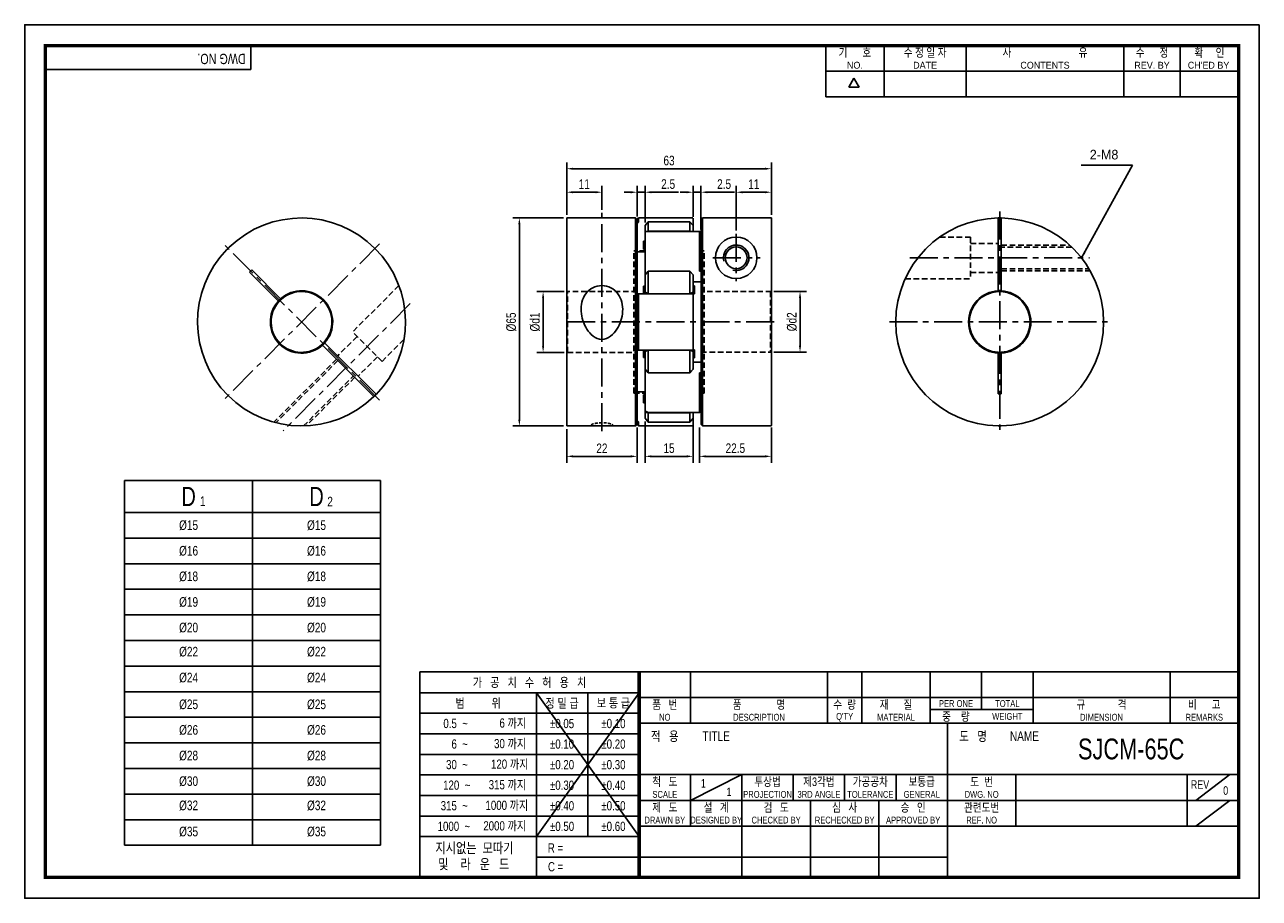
# Model space of a CAD drawing. Header units: millimetres. Extents: x 0 to 386, y 0 to 273.
import ezdxf
from ezdxf.enums import TextEntityAlignment as Align

# ---------------------------------------------------------------- set-up
doc = ezdxf.new("R2010")
doc.units = ezdxf.units.MM
doc.header["$LTSCALE"] = 7
for name, pattern in [('CENTER', [2, 1.25, -0.25, 0.25, -0.25]), ('CENTER2', [1.125, 0.75, -0.125, 0.125, -0.125]), ('DASHED', [0.75, 0.5, -0.25]), ('HIDDEN', [0.375, 0.25, -0.125]), ('HIDDEN2', [0.1875, 0.125, -0.0625]), ('PHANTOM2', [1.25, 0.625, -0.125, 0.125, -0.125, 0.125, -0.125])]:
    doc.linetypes.add(name, pattern=pattern)
doc.layers.get('0').update_dxf_attribs({"linetype": 'CONTINUOUS'})
doc.layers.get('Defpoints').update_dxf_attribs({"linetype": 'CONTINUOUS'})
for name, color, linetype in [('BM', 2, 'CONTINUOUS'), ('C', 1, 'CENTER2'), ('CT', 1, 'CENTER'), ('D', 7, 'CONTINUOUS'), ('DIM', 7, 'CONTINUOUS'), ('H', 3, 'HIDDEN'), ('HD', 4, 'DASHED'), ('P', 4, 'PHANTOM2')]:
    doc.layers.add(name, color=color, linetype=linetype)
doc.styles.get("Standard").update_dxf_attribs({"font": 'Gulim.ttf', "width": 0.8, "height": 3})
doc.dimstyles.new('LIM', dxfattribs={"dimtxt": 2, "dimasz": 2, "dimexe": 2, "dimexo": 1, "dimgap": 1, "dimtad": 1, "dimdec": 3, "dimzin": 9, "dimdsep": 46, "dimtxsty": 'Standard', "dimcen": 3, "dimclrd": 1, "dimclre": 1, "dimadec": 0, "dimazin": 0, "dimtfac": 1, "dimtdec": 3, "dimtmove": 0, "dimatfit": 3, "dimfxl": 0, "dimtolj": 1, "dimtzin": 0, "dimarcsym": 0})

# ---------------------------------------------------------------- blocks, each defined once
blk = doc.blocks.new('*D131')
at = {"layer": 'Defpoints', "color": 0}
for p in [(211, 148.1), (233.5, 148.1), (233.5, 138.11)]:
    blk.add_point(p, dxfattribs=at)
at = {"layer": 'DIM', "color": 1, "lineweight": -2}
for p, q in [((211, 147.1), (211, 136.11)), ((233.5, 147.1), (233.5, 136.11)), ((213, 138.11), (231.5, 138.11))]:
    blk.add_line(p, q, dxfattribs=at)
at = {"layer": 'DIM', "color": 1}
for points in [[(213, 138.44), (213, 137.77), (211, 138.11)], [(231.5, 138.44), (231.5, 137.77), (233.5, 138.11)]]:
    blk.add_solid(points, dxfattribs=at)
at = {"layer": 'DIM', "color": 0, "insert": (222.25, 140.64), "char_height": 3, "attachment_point": 5}
blk.add_mtext('\\A1;22.5', dxfattribs=at)
blk = doc.blocks.new('*D132')
at = {"layer": 'Defpoints', "color": 0}
for p in [(194, 150), (209, 149.99), (209, 138.11)]:
    blk.add_point(p, dxfattribs=at)
at = {"layer": 'DIM', "color": 1, "lineweight": -2}
for p, q in [((194, 149), (194, 136.11)), ((209, 148.99), (209, 136.11)), ((196, 138.11), (207, 138.11))]:
    blk.add_line(p, q, dxfattribs=at)
at = {"layer": 'DIM', "color": 1}
for points in [[(196, 138.44), (196, 137.77), (194, 138.11)], [(207, 138.44), (207, 137.77), (209, 138.11)]]:
    blk.add_solid(points, dxfattribs=at)
at = {"layer": 'DIM', "color": 0, "insert": (201.5, 140.65), "char_height": 3, "attachment_point": 5}
blk.add_mtext('\\A1;15', dxfattribs=at)
blk = doc.blocks.new('*D133')
at = {"layer": 'Defpoints', "color": 0}
for p in [(169.5, 147.65), (191.5, 148.1), (191.5, 138.11)]:
    blk.add_point(p, dxfattribs=at)
at = {"layer": 'DIM', "color": 1, "lineweight": -2}
for p, q in [((191.5, 147.1), (191.5, 136.11)), ((169.5, 146.65), (169.5, 136.11)), ((171.5, 138.11), (189.5, 138.11))]:
    blk.add_line(p, q, dxfattribs=at)
at = {"layer": 'DIM', "color": 1}
for points in [[(171.5, 138.44), (171.5, 137.77), (169.5, 138.11)], [(189.5, 138.44), (189.5, 137.77), (191.5, 138.11)]]:
    blk.add_solid(points, dxfattribs=at)
at = {"layer": 'DIM', "color": 0, "insert": (180.5, 140.61), "char_height": 3, "attachment_point": 5}
blk.add_mtext('\\A1;22', dxfattribs=at)
blk = doc.blocks.new('*D134')
at = {"layer": 'Defpoints', "color": 0}
for p in [(169.55, 212.6), (154.7, 147.6), (169.55, 147.6)]:
    blk.add_point(p, dxfattribs=at)
at = {"layer": 'DIM', "color": 1, "lineweight": -2}
for p, q in [((168.55, 212.6), (152.7, 212.6)), ((154.7, 210.6), (154.7, 149.6)), ((168.55, 147.6), (152.7, 147.6))]:
    blk.add_line(p, q, dxfattribs=at)
at = {"layer": 'DIM', "color": 1}
for points in [[(154.36, 210.6), (155.03, 210.6), (154.7, 212.6)], [(154.36, 149.6), (155.03, 149.6), (154.7, 147.6)]]:
    blk.add_solid(points, dxfattribs=at)
at = {"layer": 'DIM', "color": 0, "insert": (152.16, 180.1), "char_height": 3, "attachment_point": 5, "rotation": 90}
blk.add_mtext('\\A1;%%C65', dxfattribs=at)
blk = doc.blocks.new('*D135')
at = {"layer": 'Defpoints', "color": 0}
for p in [(169.75, 189.6), (162.13, 170.6), (169.75, 170.6)]:
    blk.add_point(p, dxfattribs=at)
at = {"layer": 'DIM', "color": 1, "lineweight": -2}
for p, q in [((168.75, 189.6), (160.13, 189.6)), ((162.13, 187.6), (162.13, 172.6)), ((168.75, 170.6), (160.13, 170.6))]:
    blk.add_line(p, q, dxfattribs=at)
at = {"layer": 'DIM', "color": 1}
for points in [[(161.8, 187.6), (162.46, 187.6), (162.13, 189.6)], [(161.8, 172.6), (162.46, 172.6), (162.13, 170.6)]]:
    blk.add_solid(points, dxfattribs=at)
at = {"layer": 'DIM', "color": 0, "insert": (159.59, 180.1), "char_height": 3, "attachment_point": 5, "rotation": 90}
blk.add_mtext('\\A1;%%cd1', dxfattribs=at)
blk = doc.blocks.new('*D136')
at = {"layer": 'Defpoints', "color": 0}
for p in [(169.5, 227.99), (169.5, 212.6), (233.5, 212.6)]:
    blk.add_point(p, dxfattribs=at)
at = {"layer": 'DIM', "color": 1, "lineweight": -2}
for p, q in [((169.5, 213.6), (169.5, 229.99)), ((231.5, 227.99), (171.5, 227.99)), ((233.5, 213.6), (233.5, 229.99))]:
    blk.add_line(p, q, dxfattribs=at)
at = {"layer": 'DIM', "color": 1}
for points in [[(171.5, 228.32), (171.5, 227.65), (169.5, 227.99)], [(231.5, 228.32), (231.5, 227.65), (233.5, 227.99)]]:
    blk.add_solid(points, dxfattribs=at)
at = {"layer": 'DIM', "color": 0, "insert": (201.5, 230.53), "char_height": 3, "attachment_point": 5}
blk.add_mtext('\\A1;63', dxfattribs=at)
blk = doc.blocks.new('*D137')
at = {"layer": 'Defpoints', "color": 0}
for p in [(211.5, 220.65), (209, 211.96), (211.5, 207.95)]:
    blk.add_point(p, dxfattribs=at)
at = {"layer": 'DIM', "color": 1, "lineweight": -2}
for p, q in [((207, 220.65), (205, 220.65)), ((209, 212.96), (209, 222.65)), ((209, 220.65), (211.5, 220.65)), ((211.5, 208.95), (211.5, 222.65)), ((213.5, 220.65), (221.96, 220.65))]:
    blk.add_line(p, q, dxfattribs=at)
at = {"layer": 'DIM', "color": 1}
for points in [[(207, 220.98), (207, 220.31), (209, 220.65)], [(213.5, 220.98), (213.5, 220.31), (211.5, 220.65)]]:
    blk.add_solid(points, dxfattribs=at)
at = {"layer": 'DIM', "color": 0, "insert": (218.73, 223.18), "char_height": 3, "attachment_point": 5}
blk.add_mtext('\\A1;2.5', dxfattribs=at)
blk = doc.blocks.new('*D138')
at = {"layer": 'Defpoints', "color": 0}
for p in [(194, 220.65), (191.5, 212.1), (194, 210.21)]:
    blk.add_point(p, dxfattribs=at)
at = {"layer": 'DIM', "color": 1, "lineweight": -2}
for p, q in [((189.5, 220.65), (187.5, 220.65)), ((191.5, 213.1), (191.5, 222.65)), ((191.5, 220.65), (194, 220.65)), ((194, 211.21), (194, 222.65)), ((196, 220.65), (204.46, 220.65))]:
    blk.add_line(p, q, dxfattribs=at)
at = {"layer": 'DIM', "color": 1}
for points in [[(189.5, 220.98), (189.5, 220.31), (191.5, 220.65)], [(196, 220.98), (196, 220.31), (194, 220.65)]]:
    blk.add_solid(points, dxfattribs=at)
at = {"layer": 'DIM', "color": 0, "insert": (201.23, 223.18), "char_height": 3, "attachment_point": 5}
blk.add_mtext('\\A1;2.5', dxfattribs=at)
blk = doc.blocks.new('*D139')
at = {"layer": 'Defpoints', "color": 0}
for p in [(180.51, 220.65), (169.5, 212.55), (180.51, 214.15)]:
    blk.add_point(p, dxfattribs=at)
at = {"layer": 'DIM', "color": 1, "lineweight": -2}
for p, q in [((169.5, 213.55), (169.5, 222.65)), ((171.5, 220.65), (178.51, 220.65)), ((180.51, 215.15), (180.51, 222.65))]:
    blk.add_line(p, q, dxfattribs=at)
at = {"layer": 'DIM', "color": 1}
for points in [[(171.5, 220.98), (171.5, 220.31), (169.5, 220.65)], [(178.51, 220.98), (178.51, 220.31), (180.51, 220.65)]]:
    blk.add_solid(points, dxfattribs=at)
at = {"layer": 'DIM', "color": 0, "insert": (175.01, 223.19), "char_height": 3, "attachment_point": 5}
blk.add_mtext('\\A1;11', dxfattribs=at)
blk = doc.blocks.new('*D140')
at = {"layer": 'Defpoints', "color": 0}
for p in [(233.25, 189.64), (233.25, 170.67), (242.47, 170.67)]:
    blk.add_point(p, dxfattribs=at)
at = {"layer": 'DIM', "color": 1, "lineweight": -2}
for p, q in [((234.25, 189.64), (244.47, 189.64)), ((242.47, 187.64), (242.47, 172.67)), ((234.25, 170.67), (244.47, 170.67))]:
    blk.add_line(p, q, dxfattribs=at)
at = {"layer": 'DIM', "color": 1}
for points in [[(242.14, 187.64), (242.81, 187.64), (242.47, 189.64)], [(242.14, 172.67), (242.81, 172.67), (242.47, 170.67)]]:
    blk.add_solid(points, dxfattribs=at)
at = {"layer": 'DIM', "color": 0, "insert": (239.93, 180.16), "char_height": 3, "attachment_point": 5, "rotation": 90}
blk.add_mtext('\\A1;%%cd2', dxfattribs=at)
blk = doc.blocks.new('*D141')
at = {"layer": 'Defpoints', "color": 0}
for p in [(233.5, 220.65), (233.5, 212.6), (222.5, 207.66)]:
    blk.add_point(p, dxfattribs=at)
at = {"layer": 'DIM', "color": 1, "lineweight": -2}
for p, q in [((222.5, 208.66), (222.5, 222.65)), ((224.5, 220.65), (231.5, 220.65)), ((233.5, 213.6), (233.5, 222.65))]:
    blk.add_line(p, q, dxfattribs=at)
at = {"layer": 'DIM', "color": 1}
for points in [[(224.5, 220.98), (224.5, 220.31), (222.5, 220.65)], [(231.5, 220.98), (231.5, 220.31), (233.5, 220.65)]]:
    blk.add_solid(points, dxfattribs=at)
at = {"layer": 'DIM', "color": 0, "insert": (228, 223.19), "char_height": 3, "attachment_point": 5}
blk.add_mtext('\\A1;11', dxfattribs=at)

msp = doc.modelspace()

# ---------------------------------------------------------------- linework, layer by layer
for p, q in [((70.7682, 259.002), (70.7682, 266.5)), ((250.5281, 250.433), (250.5281, 266.5)), ((268.7374, 250.433), (268.7374, 266.5)), ((294.4447, 250.433), (294.4447, 266.5)), ((343.7169, 250.433), (343.7169, 266.5)), ((361.3907, 250.433), (361.3907, 266.5)), ((70.7682, 259.002), (6.5, 259.002)), ((250.5281, 258.4665), (379.0644, 258.4665)), ((257.7334, 253.4694), (259.3401, 256.2523)), ((260.9468, 253.4694), (259.3401, 256.2523)), ((260.9468, 253.4694), (257.7334, 253.4694)), ((250.5281, 250.433), (379.0644, 250.433)), ((31.2558, 130.5611), (111.2558, 130.5611)), ((31.2558, 130.5611), (31.2558, 16.5611)), ((111.2558, 130.5611), (111.2558, 16.5611)), ((123.5985, 70.7682), (123.5985, 6.5)), ((192.1512, 70.7682), (123.5985, 70.7682)), ((379.6, 70.7682), (192.1512, 70.7682)), ((192.1512, 70.7682), (192.1512, 6.5)), ((208.2182, 70.7682), (208.2182, 54.7011)), ((251.0637, 70.7682), (251.0637, 54.7011)), ((261.775, 70.7682), (261.775, 54.7011)), ((283.1978, 70.7682), (283.1978, 54.7011)), ((299.2648, 70.7682), (299.2648, 58.9857)), ((315.3318, 70.7682), (315.3318, 54.7011)), ((358.1773, 70.7682), (358.1773, 54.7011)), ((192.1512, 64.2583), (123.5985, 64.2583)), ((192.1512, 64.2583), (160.0171, 19.2706)), ((160.0171, 64.2583), (192.1512, 19.2706)), ((160.0171, 64.2583), (160.0171, 6.5)), ((176.0841, 64.2583), (176.0841, 19.2706)), ((192.1512, 62.7346), (379.6, 62.7346)), ((283.1978, 58.9857), (315.3318, 58.9857)), ((192.1512, 57.8315), (123.5985, 57.8315)), ((192.1512, 54.7011), (379.6, 54.7011)), ((288.5534, 6.5), (288.5534, 54.7011)), ((192.1512, 51.4047), (123.5985, 51.4047)), ((192.1512, 44.9779), (123.5985, 44.9779)), ((192.1512, 38.6341), (379.6, 38.6341)), ((208.2182, 30.6006), (224.2853, 38.6341)), ((208.2182, 38.6341), (208.2182, 22.567)), ((224.2853, 38.6341), (224.2853, 6.5)), ((240.3523, 38.6341), (240.3523, 30.6006)), ((256.4194, 38.6341), (256.4194, 30.6006)), ((272.4864, 38.6341), (272.4864, 30.6006)), ((309.9762, 38.6341), (309.9762, 22.567)), ((363.533, 38.6341), (363.533, 22.567)), ((366.2108, 30.6006), (376.9222, 38.6341)), ((192.1512, 38.5511), (123.5985, 38.5511)), ((31.2558, 32.5611), (111.2558, 32.5611)), ((192.1512, 32.1242), (123.5985, 32.1242)), ((192.1512, 30.6006), (288.5534, 30.6006)), ((245.708, 30.6006), (245.708, 6.5)), ((267.1307, 30.6006), (267.1307, 6.5)), ((288.5534, 30.6006), (379.6, 30.6006)), ((366.2108, 22.567), (376.9222, 30.6006)), ((31.2558, 24.5611), (111.2558, 24.5611)), ((192.1512, 25.6974), (123.5985, 25.6974)), ((192.1512, 22.567), (379.6, 22.567)), ((31.2558, 16.5611), (111.2558, 16.5611)), ((192.1512, 19.2706), (123.5985, 19.2706)), ((192.1512, 12.8438), (160.0171, 12.8438)), ((192.1512, 12.8438), (288.5534, 12.8438))]:
    msp.add_line(p, q)
at = {"color": 0}
for p, q in [((71.2558, 130.5611), (71.2558, 16.5611)), ((31.2558, 120.5611), (111.2558, 120.5611)), ((31.2558, 112.5611), (111.2558, 112.5611)), ((31.2558, 104.5611), (111.2558, 104.5611)), ((31.2558, 96.5611), (111.2558, 96.5611)), ((31.2558, 88.5611), (111.2558, 88.5611)), ((31.2558, 80.5611), (111.2558, 80.5611)), ((31.2558, 72.5611), (111.2558, 72.5611)), ((31.2558, 64.5611), (111.2558, 64.5611)), ((31.2558, 56.5611), (111.2558, 56.5611)), ((31.2558, 48.5611), (111.2558, 48.5611)), ((31.2558, 40.5611), (111.2558, 40.5611))]:
    msp.add_line(p, q, dxfattribs=at)
msp.add_lwpolyline([(386.1, 273), (0, 273), (0, 0), (386.1, 0)], close=True)
msp.add_lwpolyline([(379.6, 266.5, 1.04, 1.04, 0), (6.5, 266.5, 1.04, 1.04, 0), (6.5, 6.5, 1.04, 1.04, 0), (379.6, 6.5, 1.04, 1.04, 0)], format="xyseb", close=True)
at = {"const_width": 1.0711}
msp.add_lwpolyline([(192.1512, 6.5), (192.1512, 70.7682)], dxfattribs=at)
at = {"layer": 'BM', "color": 0, "linetype": 'Continuous'}
for p, q in [((169.5049, 157.5146), (169.5049, 212.5539)), ((187.7204, 212.6039), (169.5549, 212.6039)), ((191.0049, 212.6039), (187.7204, 212.6039)), ((191.5049, 212.1039), (191.0049, 212.6039)), ((191.0049, 147.6039), (191.0049, 212.6039)), ((192.0049, 212.6039), (191.5049, 212.1039)), ((208.9549, 212.6039), (192.0049, 212.6039)), ((192.0049, 211.4071), (192.0049, 212.6039)), ((209.0049, 211.3589), (209.0049, 212.5539)), ((212.0049, 212.6039), (211.5049, 212.1039)), ((212.0049, 212.6039), (212.0049, 147.6578)), ((233.5049, 212.6039), (233.5049, 147.7116)), ((304.4139, 189.8411), (304.4139, 212.55)), ((305.4139, 189.8411), (305.4139, 212.55)), ((191.5049, 210.9451), (191.5049, 212.1039)), ((191.9414, 211.3329), (191.5049, 210.9451)), ((191.5049, 210.9451), (191.5049, 188.6372)), ((195.0049, 211.3893), (194.0049, 210.2119)), ((194.0049, 208.374), (194.0049, 210.2119)), ((195.0049, 211.3893), (195.0049, 208.45)), ((208.0049, 211.3893), (195.0049, 211.3893)), ((208.0049, 208.45), (208.0049, 211.3893)), ((209.0049, 210.2119), (208.0049, 211.3893)), ((209.0049, 211.3589), (209.0049, 210.2273)), ((209.0049, 210.2119), (209.0049, 208.424)), ((211.5049, 212.1039), (211.5049, 207.9459)), ((194.0049, 196.035), (194.0049, 208.374)), ((211.0116, 208.424), (194.0549, 208.424)), ((195.0049, 208.45), (194.9539, 208.424)), ((208.0049, 208.45), (195.0049, 208.45)), ((211.0049, 196.0596), (211.0049, 208.4176)), ((211.0685, 208.3858), (211.5049, 207.9459)), ((211.5049, 195.878), (211.5049, 207.9459)), ((191.5049, 201.9749), (194.0049, 201.9749)), ((70.3049, 195.6602), (79.3296, 186.6356)), ((71.012, 196.3674), (80.0367, 187.3427)), ((194.0049, 194.8454), (194.0049, 196.035)), ((195.0049, 196.002), (194.0049, 194.8454)), ((194.0049, 189.3643), (194.0049, 194.8454)), ((208.0049, 196.002), (195.0049, 196.002)), ((195.0049, 196.002), (195.0049, 188.906)), ((208.0049, 188.906), (208.0049, 196.002)), ((209.0049, 194.8454), (208.0049, 196.002)), ((209.0049, 194.8454), (209.0049, 189.3643)), ((211.5049, 195.878), (211.0685, 195.9864)), ((211.5049, 164.3298), (211.5049, 195.878)), ((194.0049, 191.2534), (193.5049, 191.2534)), ((193.5049, 188.8789), (193.5049, 191.2534)), ((195.0049, 188.906), (194.0049, 189.3643)), ((194.0049, 188.8789), (194.0049, 189.3643)), ((208.0049, 188.906), (209.0049, 189.3643)), ((209.0049, 192.6594), (211.5049, 192.6594)), ((209.5049, 191.3539), (209.0049, 191.3539)), ((209.0049, 189.3643), (209.0049, 188.8289)), ((209.5049, 188.8539), (209.5049, 191.3539)), ((304.4139, 189.8411), (304.4139, 189.5907)), ((305.4139, 189.5907), (305.4139, 189.8411)), ((79.3296, 186.6356), (79.5066, 186.4585)), ((80.2137, 187.1657), (80.0367, 187.3427)), ((191.5049, 188.6372), (191.5049, 171.5706)), ((208.9549, 188.8789), (191.9683, 188.8789)), ((192.0049, 188.8423), (192.0049, 171.3655)), ((208.0049, 188.906), (195.0049, 188.906)), ((195.0049, 188.906), (195.0049, 188.8789)), ((208.0049, 188.8789), (208.0049, 188.906)), ((209.0049, 188.8539), (209.5049, 188.8539)), ((209.0049, 188.8289), (209.0049, 171.3789)), ((93.8071, 173.5722), (93.6301, 173.7492)), ((92.923, 173.0421), (93.1, 172.8651)), ((93.1, 172.8651), (109.1577, 156.8075)), ((93.8071, 173.5722), (109.8648, 157.5146)), ((191.5049, 171.5706), (191.5049, 149.2627)), ((191.9414, 171.3362), (191.5049, 171.5706)), ((191.9681, 171.3289), (208.9549, 171.3289)), ((193.5049, 171.3289), (193.5049, 168.9544)), ((194.0049, 170.8435), (194.0049, 171.3289)), ((195.0049, 171.3018), (194.0049, 170.8435)), ((194.0049, 165.3624), (194.0049, 170.8435)), ((195.0049, 171.3289), (195.0049, 171.3018)), ((208.0049, 171.3018), (195.0049, 171.3018)), ((195.0049, 171.3018), (195.0049, 164.2058)), ((208.0049, 171.3018), (208.0049, 171.3289)), ((208.0049, 164.2058), (208.0049, 171.3018)), ((208.0049, 171.3018), (209.0049, 170.8435)), ((209.0049, 171.3789), (209.0049, 170.8435)), ((209.5049, 171.3539), (209.0049, 171.3539)), ((209.0049, 170.8435), (209.0049, 165.3624)), ((209.5049, 171.3539), (209.5049, 168.8539)), ((304.4139, 157.6039), (304.4139, 170.3667)), ((305.4139, 170.3667), (305.4139, 170.6171)), ((305.4139, 157.6039), (305.4139, 170.3667)), ((193.5049, 168.9544), (194.0049, 168.9544)), ((209.0049, 168.8539), (209.5049, 168.8539)), ((211.5049, 167.5484), (209.0049, 167.5484)), ((195.0049, 164.2058), (194.0049, 165.3624)), ((194.0049, 164.1728), (194.0049, 165.3559)), ((194.0049, 151.8337), (194.0049, 164.1728)), ((208.0049, 164.2058), (195.0049, 164.2058)), ((208.0049, 164.2058), (209.0049, 165.3624)), ((211.0049, 151.7902), (211.0049, 164.1482)), ((211.0685, 164.2214), (211.5049, 164.3298)), ((211.5049, 152.2619), (211.5049, 164.3298)), ((169.5049, 157.5146), (169.5049, 156.8075)), ((169.5049, 156.8075), (169.5049, 147.6539)), ((194.0049, 158.2329), (191.5049, 158.2329)), ((194.0049, 157.3123), (193.5049, 157.3123)), ((193.5049, 154.8123), (193.5049, 157.3123)), ((193.5049, 154.8123), (194.0049, 154.8123)), ((194.0049, 149.9958), (194.0049, 151.8337)), ((194.0549, 151.7837), (211.0114, 151.7837)), ((195.0049, 151.7578), (194.9539, 151.7837)), ((208.0049, 151.7578), (195.0049, 151.7578)), ((195.0049, 151.7578), (195.0049, 148.8185)), ((208.0049, 148.8185), (208.0049, 151.7578)), ((209.0049, 151.7837), (209.0049, 149.9958)), ((211.5049, 152.2619), (211.0685, 151.822)), ((211.5049, 152.2619), (211.5049, 148.1039)), ((169.5549, 147.6039), (180.8741, 147.6039)), ((184.124, 147.6039), (187.7204, 147.6039)), ((187.7204, 147.6039), (191.0049, 147.6039)), ((191.0049, 147.6039), (191.5049, 148.1039)), ((191.5049, 149.2627), (191.9414, 148.8749)), ((191.5049, 149.2627), (191.5049, 148.1039)), ((191.5049, 148.1039), (192.0049, 147.6039)), ((192.0049, 148.8007), (192.0049, 147.6039)), ((192.0049, 147.6039), (208.9549, 147.6039)), ((195.0049, 148.8185), (194.0049, 149.9958)), ((208.0049, 148.8185), (195.0049, 148.8185)), ((208.0049, 148.8185), (209.0049, 149.9958)), ((209.0049, 149.9915), (209.0049, 148.8489)), ((209.0049, 148.8489), (209.0049, 147.6539)), ((211.5049, 148.1039), (212.0049, 147.6578)), ((233.4549, 147.6616), (218.6472, 147.6616))]:
    msp.add_line(p, q, dxfattribs=at)
at = {"layer": 'BM', "linetype": 'Continuous'}
for p, q in [((304.4139, 212.6001), (304.4139, 212.55)), ((305.4139, 212.55), (305.4139, 212.6001)), ((208.056, 208.424), (208.0049, 208.45)), ((63.2365, 202.7286), (63.2719, 202.6932)), ((63.979, 203.4003), (63.9436, 203.4357)), ((191.5049, 188.6372), (191.9414, 188.8716)), ((304.4139, 170.6171), (304.4139, 170.3667)), ((109.1577, 156.8075), (109.193, 156.7721)), ((109.9001, 157.4792), (109.8648, 157.5146)), ((208.0049, 151.7578), (208.056, 151.7837)), ((304.4139, 147.6578), (304.4139, 147.6077)), ((305.4139, 147.6077), (305.4139, 147.6578))]:
    msp.add_line(p, q, dxfattribs=at)
at = {"layer": 'BM', "color": 0, "linetype": 'HIDDEN2'}
for p, q in [((191.5049, 210.9451), (191.9414, 211.3329)), ((211.0685, 195.9864), (211.5049, 195.878)), ((195.0049, 188.906), (194.0049, 189.3643)), ((208.0049, 188.906), (209.0049, 189.3643)), ((191.9414, 188.8716), (191.5049, 188.6372)), ((195.0049, 164.2058), (194.0049, 165.3624)), ((208.0049, 164.2058), (209.0049, 165.3624)), ((211.5049, 164.3298), (211.0685, 164.2214)), ((194.9539, 151.7837), (194.0049, 152.2662)), ((211.0114, 151.7837), (211.0116, 151.7837)), ((211.0685, 151.822), (211.5049, 152.2619)), ((191.9414, 148.8749), (191.5049, 149.2627))]:
    msp.add_line(p, q, dxfattribs=at)
at = {"layer": 'BM', "color": 0}
for p, q in [((193.5049, 205.3955), (193.5049, 202.8955)), ((194.0049, 205.3955), (193.5049, 205.3955)), ((193.5049, 202.8955), (194.0049, 202.8955))]:
    msp.add_line(p, q, dxfattribs=at)
at = {"layer": 'BM', "color": 4, "linetype": 'HIDDEN'}
for p, q in [((212.5049, 202.3539), (211.5049, 202.3539)), ((212.5049, 157.8539), (212.5049, 202.3539)), ((211.5049, 157.8539), (212.5049, 157.8539))]:
    msp.add_line(p, q, dxfattribs=at)
at = {"layer": 'BM', "linetype": 'HIDDEN2'}
for p, q in [((211.5049, 198.4581), (211.5049, 195.878)), ((191.9683, 188.8789), (191.9681, 188.8789)), ((211.5049, 164.3298), (211.5049, 161.7497))]:
    msp.add_line(p, q, dxfattribs=at)
at = {"layer": 'BM', "color": 1, "linetype": 'CENTER'}
msp.add_line((234.3803, 180.1616), (168.7742, 180.1616), dxfattribs=at)
at = {"layer": 'BM', "color": 0, "linetype": 'Continuous'}
for radius in [6.5, 3.4]:
    msp.add_circle((222.5049, 200.1578), radius, dxfattribs=at)
for centre, radius, start, end in [((86.5683, 180.1039), 32.5, 315.881508, 134.118492), ((304.9139, 180.1039), 32.5, 90.881508, 269.118492), ((304.9139, 180.1039), 32.5, 89.118492, 90.881508), ((304.9139, 180.1039), 32.5, 270.881508, 89.118492), ((194.0549, 208.374), 0.05, 90, 180), ((86.5683, 180.1039), 32.5, 135.881508, 314.118492), ((86.5683, 180.1039), 32.5, 134.118492, 135.881508), ((222.5049, 200.1578), 4, 255, 195), ((211.0926, 196.0716), 0.0885, 187.806734, 254.169167), ((86.5683, 180.1039), 9.75, 317.939534, 132.060466), ((86.5683, 180.1039), 9.5, 318.016961, 131.983039), ((304.9139, 180.1039), 9.75, 92.939534, 267.060466), ((304.9139, 180.1039), 9.5, 93.016961, 266.983039), ((304.9139, 180.1039), 9.5, 86.983039, 93.016961), ((304.9139, 180.1039), 9.75, 272.939534, 87.060466), ((304.9139, 180.1039), 9.5, 273.016961, 86.983039), ((86.5683, 180.1039), 9.75, 137.939534, 312.060466), ((86.5683, 180.1039), 9.5, 138.016961, 311.983039), ((86.5683, 180.1039), 9.5, 131.983039, 138.016961), ((208.9549, 188.8289), 0.05, 0, 90), ((86.5683, 180.1039), 9.5, 311.983039, 318.016961), ((208.9549, 171.3789), 0.05, 270, 0), ((304.9139, 180.1039), 9.5, 266.983039, 273.016961), ((211.0925, 164.1363), 0.0884, 105.778905, 172.245195), ((86.5683, 180.1039), 32.5, 314.118492, 315.881508), ((194.0549, 151.8337), 0.05, 180, 270), ((233.4549, 147.7116), 0.05, 270.003504, 0.003287), ((304.9139, 180.1039), 32.5, 269.118492, 270.881508)]:
    msp.add_arc(centre, radius, start, end, dxfattribs=at)
for points, knots in [([(191.9414, 211.3329), (191.949, 211.3397), (191.957, 211.3473), (191.9648, 211.3552), (191.9725, 211.3631), (191.9803, 211.3715), (191.987, 211.3795), (191.9907, 211.3839), (191.9942, 211.3883), (191.9971, 211.3923), (191.9994, 211.3955), (192.0014, 211.3985), (192.0028, 211.4011), (192.0039, 211.4032), (192.0047, 211.405), (192.0049, 211.4063), (192.0049, 211.4066), (192.0049, 211.4069), (192.0049, 211.4071)], [0, 0, 0, 0, 0.29044857, 0.29044857, 0.29044857, 0.58261744, 0.58261744, 0.58261744, 0.74250675, 0.74250675, 0.74250675, 0.87014675, 0.87014675, 0.87014675, 0.97783709, 0.97783709, 0.97783709, 1, 1, 1, 1]), ([(180.5049, 191.4625), (181.501, 191.4625), (182.4797, 191.2242), (184.2087, 190.3434), (184.9589, 189.6988), (186.686, 187.3713), (187.1072, 185.359), (186.8599, 181.4545), (186.2386, 179.5206), (184.6508, 177.0227), (184.0093, 176.2593), (182.4412, 175.074), (181.4767, 174.6662), (179.5058, 174.6733), (178.5416, 175.089), (176.9827, 176.2784), (176.3396, 177.0493), (174.772, 179.5277), (174.1447, 181.4764), (173.9651, 184.4044), (174.0366, 185.3837), (174.5062, 187.2642), (174.9082, 188.16), (176.0485, 189.6943), (176.7998, 190.3419), (178.5237, 191.2217), (179.5089, 191.4625), (180.5049, 191.4625)], [0, 0, 0, 0, 0.0625, 0.0625, 0.125, 0.125, 0.25, 0.25, 0.375, 0.375, 0.4375, 0.4375, 0.5, 0.5, 0.5625, 0.5625, 0.625, 0.625, 0.75, 0.75, 0.8125, 0.8125, 0.875, 0.875, 0.9375, 0.9375, 1, 1, 1, 1]), ([(191.9414, 171.3362), (191.949, 171.3321), (191.957, 171.3296), (191.9648, 171.329), (191.9725, 171.3284), (191.9803, 171.3297), (191.987, 171.3333), (191.9907, 171.3353), (191.9942, 171.3381), (191.9971, 171.3417), (191.9994, 171.3445), (192.0014, 171.348), (192.0028, 171.352), (192.0039, 171.3553), (192.0047, 171.3591), (192.0049, 171.363), (192.0049, 171.3638), (192.0049, 171.3646), (192.0049, 171.3655)], [0, 0, 0, 0, 0.29044857, 0.29044857, 0.29044857, 0.58261744, 0.58261744, 0.58261744, 0.74250675, 0.74250675, 0.74250675, 0.87014675, 0.87014675, 0.87014675, 0.97783709, 0.97783709, 0.97783709, 1, 1, 1, 1]), ([(211.0049, 151.7902), (211.0049, 151.788), (211.0055, 151.7863), (211.0067, 151.7853), (211.0078, 151.7842), (211.0094, 151.7837), (211.0114, 151.7837), (211.0141, 151.7838), (211.0175, 151.7847), (211.0212, 151.7863), (211.0264, 151.7884), (211.0322, 151.7919), (211.0381, 151.796), (211.0456, 151.8012), (211.0535, 151.8077), (211.0612, 151.8149), (211.0636, 151.8171), (211.0661, 151.8195), (211.0685, 151.822)], [0, 0, 0, 0, 0.11632585, 0.11632585, 0.11632585, 0.2316964, 0.2316964, 0.2316964, 0.3949426, 0.3949426, 0.3949426, 0.62209261, 0.62209261, 0.62209261, 0.90928366, 0.90928366, 0.90928366, 1, 1, 1, 1]), ([(180.8724, 147.6039), (180.9367, 147.6039), (181.0028, 147.604), (181.4964, 147.6055), (181.9959, 147.6094), (183.0162, 147.6094), (183.5228, 147.6054), (184.0088, 147.604), (184.0702, 147.6039), (184.1301, 147.6039)], [0.427526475, 0.427526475, 0.427526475, 0.427526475, 0.4375, 0.4375, 0.5, 0.5, 0.5625, 0.5625, 0.571795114, 0.571795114, 0.571795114, 0.571795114]), ([(192.0049, 148.8007), (192.0049, 148.8019), (192.0043, 148.8037), (192.0032, 148.8059), (192.0021, 148.8081), (192.0004, 148.8107), (191.9985, 148.8135), (191.9958, 148.8175), (191.9923, 148.8219), (191.9886, 148.8264), (191.9835, 148.8326), (191.9777, 148.8391), (191.9718, 148.8454), (191.9643, 148.8533), (191.9564, 148.8611), (191.9487, 148.8682), (191.9462, 148.8705), (191.9438, 148.8727), (191.9414, 148.8749)], [0, 0, 0, 0, 0.11632585, 0.11632585, 0.11632585, 0.2316964, 0.2316964, 0.2316964, 0.3949426, 0.3949426, 0.3949426, 0.62209261, 0.62209261, 0.62209261, 0.90928366, 0.90928366, 0.90928366, 1, 1, 1, 1])]:
    msp.add_open_spline(points, degree=3, knots=knots, dxfattribs=at)
at = {"layer": 'BM', "linetype": 'Continuous'}
for points, knots in [([(211.0685, 208.3858), (211.0608, 208.3936), (211.0528, 208.4007), (211.0451, 208.4067), (211.0374, 208.4126), (211.0296, 208.4177), (211.0229, 208.4208), (211.0192, 208.4225), (211.0157, 208.4237), (211.0128, 208.424), (211.0105, 208.4242), (211.0085, 208.4239), (211.0071, 208.4229), (211.006, 208.422), (211.0052, 208.4207), (211.005, 208.4188), (211.005, 208.4184), (211.0049, 208.418), (211.0049, 208.4176)], [0, 0, 0, 0, 0.29044857, 0.29044857, 0.29044857, 0.58261744, 0.58261744, 0.58261744, 0.74250675, 0.74250675, 0.74250675, 0.87014675, 0.87014675, 0.87014675, 0.97783709, 0.97783709, 0.97783709, 1, 1, 1, 1]), ([(192.0049, 188.8423), (192.0049, 188.8466), (192.0043, 188.8508), (192.0032, 188.8545), (192.0021, 188.8582), (192.0004, 188.8615), (191.9985, 188.8643), (191.9958, 188.8682), (191.9923, 188.8713), (191.9886, 188.8736), (191.9835, 188.8767), (191.9777, 188.8783), (191.9718, 188.8788), (191.9643, 188.8793), (191.9564, 188.878), (191.9487, 188.875), (191.9462, 188.874), (191.9438, 188.8729), (191.9414, 188.8716)], [0, 0, 0, 0, 0.11632585, 0.11632585, 0.11632585, 0.2316964, 0.2316964, 0.2316964, 0.3949426, 0.3949426, 0.3949426, 0.62209261, 0.62209261, 0.62209261, 0.90928366, 0.90928366, 0.90928366, 1, 1, 1, 1])]:
    msp.add_open_spline(points, degree=3, knots=knots, dxfattribs=at)
at = {"layer": 'BM', "color": 0, "linetype": 'HIDDEN2'}
for points, knots in [([(180.5025, 148.6182), (179.4736, 148.6182), (178.5136, 148.4718), (177.3216, 148.1307), (177.0732, 147.9548), (177.1374, 147.7175), (177.4341, 147.6515), (178.2432, 147.6166), (178.5314, 147.6134), (178.87, 147.6133)], [0, 0, 0, 0, 0.125, 0.125, 0.25, 0.25, 0.375, 0.375, 0.427526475, 0.427526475, 0.427526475, 0.427526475]), ([(182.1277, 147.6133), (182.4704, 147.6133), (182.7631, 147.6166), (183.5697, 147.6517), (183.8699, 147.7189), (183.9302, 147.9556), (183.6758, 148.1331), (182.4947, 148.4706), (181.5315, 148.6182), (180.5025, 148.6182)], [0.571795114, 0.571795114, 0.571795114, 0.571795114, 0.625, 0.625, 0.75, 0.75, 0.875, 0.875, 1, 1, 1, 1])]:
    msp.add_open_spline(points, degree=3, knots=knots, dxfattribs=at)
msp.add_open_spline([(191.9414, 148.8749), (191.9464, 148.8704), (191.9517, 148.8655), (191.9569, 148.8605)], degree=3, dxfattribs=at)
at = {"layer": 'C'}
msp.add_line((192.1512, 64.2583), (192.1512, 64.215), dxfattribs=at)
at = {"layer": 'CT'}
for p, q in [((180.5024, 145.9355), (180.5062, 214.4726)), ((304.9139, 214.6039), (304.9139, 145.6039)), ((222.5049, 207.639), (222.5049, 192.8535)), ((110.9635, 204.4991), (62.1731, 155.7087)), ((110.9635, 155.7087), (62.1731, 204.4991)), ((215.2478, 200.1578), (229.9927, 200.1578)), ((276.8025, 200.1039), (333.0253, 200.1039)), ((270.4139, 180.1039), (339.4139, 180.1039))]:
    msp.add_line(p, q, dxfattribs=at)
at = {"layer": 'CT', "linetype": 'CENTER'}
msp.add_line((120.5882, 185.8395), (80.8327, 146.084), dxfattribs=at)
at = {"layer": 'D'}
for p, q in [((169.5049, 212.5539), (169.5049, 212.6039)), ((169.5549, 212.6039), (169.5049, 212.6039)), ((212.0049, 212.6039), (214.3111, 212.6039)), ((214.3111, 212.6039), (233.5049, 212.6039)), ((70.3049, 195.6602), (71.012, 196.3674)), ((304.4139, 157.6039), (305.4139, 157.6039)), ((169.5049, 147.6539), (169.5049, 147.6039)), ((169.5549, 147.6039), (169.5049, 147.6039)), ((214.3111, 147.6578), (212.0049, 147.6578)), ((218.6489, 147.6578), (214.3111, 147.6578)), ((233.5049, 147.7116), (233.5049, 147.7116))]:
    msp.add_line(p, q, dxfattribs=at)
at = {"layer": 'H'}
msp.add_line((192.1512, 64.1066), (192.1512, 64.0524), dxfattribs=at)
at = {"layer": 'HD', "linetype": 'HIDDEN'}
for p, q in [((295.8139, 206.6039), (286.0861, 206.6039)), ((295.8139, 206.6039), (295.8139, 193.6039)), ((190.5049, 157.8539), (190.5049, 202.3539)), ((194.0049, 202.3539), (190.5049, 202.3539)), ((327.4762, 203.5039), (305.4139, 203.5039)), ((275.3504, 193.6039), (295.8139, 193.6039)), ((305.4139, 196.7039), (332.8547, 196.7039)), ((117.0188, 191.4625), (102.5489, 176.9926)), ((169.7549, 170.6039), (169.7549, 189.6039)), ((191.5049, 189.6039), (169.7549, 189.6039)), ((233.5049, 189.6446), (211.5049, 189.6446)), ((233.2549, 189.6446), (233.2549, 170.6709)), ((111.7413, 167.8002), (102.5489, 176.9926)), ((111.7413, 167.8002), (118.6199, 174.6788)), ((169.7549, 170.6039), (191.5049, 170.6039)), ((211.5049, 170.6709), (233.2549, 170.6709)), ((97.9528, 168.0124), (78.5492, 148.6088)), ((87.1607, 147.6037), (102.7611, 163.204)), ((190.5049, 157.8539), (194.0049, 157.8539))]:
    msp.add_line(p, q, dxfattribs=at)
at = {"layer": 'HD', "color": 1, "linetype": 'HIDDEN'}
for p, q in [((295.8139, 204.6039), (304.4139, 204.6039)), ((305.4139, 204.1039), (326.8285, 204.1039)), ((295.8139, 195.6039), (304.4139, 195.6039)), ((305.4139, 196.1039), (333.2026, 196.1039)), ((103.9632, 175.5784), (97.882, 169.4973)), ((97.5285, 168.4366), (77.8789, 148.7871)), ((110.3271, 169.2145), (104.246, 163.1333)), ((103.1853, 162.7798), (88.0429, 147.6374))]:
    msp.add_line(p, q, dxfattribs=at)
at = {"layer": 'HD', "linetype": 'HIDDEN2'}
for p, q in [((169.7549, 189.6039), (169.5049, 189.8539)), ((233.5049, 189.8949), (233.2549, 189.6446)), ((169.5049, 170.3539), (169.7549, 170.6039)), ((233.2549, 170.6709), (233.5049, 170.4206))]:
    msp.add_line(p, q, dxfattribs=at)
at = {"layer": 'HD', "color": 0, "linetype": 'HIDDEN2'}
for centre, start, end in [((304.9139, 180.1039), 87.060466, 92.939534), ((86.5683, 180.1039), 132.060466, 137.939534), ((86.5683, 180.1039), 312.060466, 317.939534), ((304.9139, 180.1039), 267.060466, 272.939534)]:
    msp.add_arc(centre, 9.75, start, end, dxfattribs=at)
at = {"layer": 'P'}
msp.add_line((192.1512, 63.9873), (192.1512, 63.9115), dxfattribs=at)

# ---------------------------------------------------------------- texts
at = {"color": 0}
for s, insert, char_height, width, attachment_point in [('D', (51.2558, 125.5611), 6, 40, 5), ('D', (91.2558, 125.5611), 6, 40, 5), ('1', (54.8212, 125.5967), 3, 9, 1), ('2', (94.6361, 125.4817), 3, 4.8, 1), ('%%c15', (51.2558, 116.5546), 3, 40, 5), ('%%c15', (91.2558, 116.5546), 3, 40, 5), ('%%c16', (51.2558, 108.5546), 3, 40, 5), ('%%c16', (91.2558, 108.5546), 3, 40, 5), ('%%c18', (51.2558, 100.5546), 3, 40, 5), ('%%c18', (91.2558, 100.5546), 3, 40, 5), ('%%c19', (51.2558, 92.5546), 3, 40, 5), ('%%c19', (91.2558, 92.5546), 3, 40, 5), ('%%c20', (51.2558, 84.5546), 3, 40, 5), ('%%c20', (91.2558, 84.5546), 3, 40, 5), ('%%C22', (51.2558, 77.0174), 3, 40, 5), ('%%C22', (91.2558, 77.0174), 3, 40, 5), ('%%C24', (51.2558, 68.9288), 3, 40, 5), ('%%C24', (91.2558, 68.9288), 3, 40, 5), ('%%c25', (51.2558, 60.5611), 3, 40, 5), ('%%c25', (91.2558, 60.5611), 3, 40, 5), ('%%c26', (51.2558, 52.5611), 3, 40, 5), ('%%c26', (91.2558, 52.5611), 3, 40, 5), ('%%c28', (51.2558, 44.5611), 3, 40, 5), ('%%c28', (91.2558, 44.5611), 3, 40, 5), ('%%c30', (51.2558, 36.5611), 3, 40, 5), ('%%c30', (91.2558, 36.5611), 3, 40, 5), ('%%C32', (51.2558, 28.9759), 3, 40, 5), ('%%C32', (91.2558, 28.9759), 3, 40, 5), ('%%C35', (51.2558, 20.8071), 3, 40, 5), ('%%C35', (91.2558, 20.8071), 3, 40, 5)]:
    msp.add_mtext(s, dxfattribs=dict(at, insert=insert, char_height=char_height, width=width, attachment_point=attachment_point))
at = {"layer": 'D', "width": 0.8}
for s, height, p in [('확     인', 2.67784, (370.4953, 264.3577)), ('기      호', 2.67784, (259.6328, 264.3577)), ('수 정 일 자', 2.67784, (281.591, 264.3577)), ('사                           유', 2.67784, (319.0808, 264.3577)), ('수      정', 2.67784, (352.5538, 264.3577)), ('가   공   치   수   허   용   치', 2.892067, (157.8748, 67.5132)), ('범          위', 2.892067, (141.8078, 61.0449)), ('정 밀 급', 2.89207, (168.0506, 61.0449)), ('보 통 급', 2.89207, (184.1177, 61.0449)), ('품   번', 2.67784, (200.1847, 60.5924)), ('품              명', 2.67784, (229.6409, 60.5924)), ('수  량', 2.67784, (256.4194, 60.5924)), ('재      질', 2.67784, (272.4864, 60.5924)), ('PER ONE', 2.14227, (291.2313, 60.8602)), ('TOTAL', 2.14227, (307.2983, 60.8602)), ('규             격', 2.67784, (336.7546, 60.5924)), ('비      고', 2.67784, (368.8886, 60.5924)), ('NO', 2.14227, (200.1847, 56.5756)), ('DESCRIPTION', 2.142272, (229.6409, 56.5756)), ("Q'TY", 2.14227, (256.4194, 56.5756)), ('MATERIAL', 2.14227, (272.4864, 56.5756)), ('중    량', 2.67784, (291.2313, 56.8434)), ('WEIGHT', 2.14227, (307.2983, 56.8434)), ('DIMENSION', 2.14227, (336.7546, 56.5756)), ('REMARKS', 2.14227, (368.8886, 56.5756)), ('%%p0.05', 2.89207, (168.0506, 54.6181)), ('%%p0.10', 2.89207, (184.1177, 54.6181)), ('%%p0.10', 2.89207, (168.0506, 48.1913)), ('%%p0.20', 2.89207, (184.1177, 48.1913)), ('적   용', 2.99918, (200.1847, 50.6844)), ('TITLE', 2.99918, (216.2517, 50.6844)), ('도   명', 2.99918, (296.587, 50.6844)), ('NAME', 2.99918, (312.654, 50.6844)), ('SJCM-65C', 6.5, (346.0327, 46.6676)), ('%%p0.20', 2.89207, (168.0506, 41.7645)), ('%%p0.30', 2.89207, (184.1177, 41.7645)), ('%%p0.30', 2.89207, (168.0506, 35.3376)), ('%%p0.40', 2.89207, (184.1177, 35.3376)), ('척   도', 2.67784, (200.1847, 36.4918)), ('1', 2.6778, (212.235, 35.9562)), ('1', 2.6778, (220.2685, 33.2784)), ('투상법', 2.67784, (232.3188, 36.4918)), ('제3각법', 2.67784, (248.3858, 36.4918)), ('가공공차', 2.67784, (264.4529, 36.4918)), ('보통급', 2.67784, (280.5199, 36.4918)), ('도  번', 2.67784, (299.2648, 36.4918)), ('REV', 2.67784, (367.5497, 35.5546)), ('0', 2.6778, (375.5832, 33.6801)), ('%%p0.40', 2.89207, (168.0506, 28.9108)), ('%%p0.50', 2.89207, (184.1177, 28.9108)), ('SCALE', 2.14227, (200.1847, 32.475)), ('PROJECTION', 2.14227, (232.3188, 32.475)), ('3RD ANGLE', 2.14227, (248.3858, 32.475)), ('TOLERANCE', 2.14227, (264.4529, 32.475)), ('GENERAL', 2.14227, (280.5199, 32.475)), ('DWG. NO', 2.14227, (299.2648, 32.475)), ('제   도', 2.67784, (200.1847, 28.4583)), ('설   계', 2.67784, (216.2517, 28.4583)), ('검   도', 2.67784, (234.9966, 28.4583)), ('심   사', 2.67784, (256.4194, 28.4583)), ('승   인', 2.67784, (277.8421, 28.4583)), ('관련도번', 2.67784, (299.2648, 28.4583)), ('%%p0.50', 2.89207, (168.0506, 22.484)), ('%%p0.60', 2.89207, (184.1177, 22.484)), ('REF. NO', 2.14227, (299.2648, 24.4415))]:
    msp.add_text(s, height=height, dxfattribs=at).set_placement(p, align=Align.MIDDLE)
msp.add_text('DWG NO.', height=3.21341, rotation=180, dxfattribs=at).set_placement((69.1185, 263.9009))
at = {"layer": 'D'}
for s, p in [('NO.', (259.6328, 260.341)), ('DATE', (281.591, 260.341)), ('CONTENTS', (319.0808, 260.341)), ('REV. BY', (352.5538, 260.341)), ("CH'ED BY", (370.2276, 260.341))]:
    msp.add_text(s, height=2.14227, dxfattribs=at).set_placement(p, align=Align.MIDDLE)
at = {"layer": 'D', "width": 0.8}
for s, height, p in [('DRAWN BY', 2.14227, (200.1847, 23.3703)), ('DESIGNED BY', 2.142272, (216.2517, 23.3703)), ('CHECKED BY', 2.14227, (234.9966, 23.3703)), ('RECHECKED BY', 2.142272, (256.4194, 23.3703)), ('APPROVED BY', 2.142272, (277.8421, 23.3703))]:
    msp.add_text(s, height=height, dxfattribs=at).set_placement(p, align=Align.CENTER)
at = {"layer": 'D', "linetype": 'ByBlock', "width": 0.8}
for s, height, p in [('지시없는  모따기', 3.21341, (128.4179, 14.1278)), ('및    라   운   드', 3.213408, (129.301, 9.0959))]:
    msp.add_text(s, height=height, dxfattribs=at).set_placement(p)
at = {"layer": 'D', "width": 0.8}
for s, p in [('R = ', (163.5906, 14.2999)), ('C = ', (163.6414, 8.4209))]:
    msp.add_text(s, height=2.89207, dxfattribs=at).set_placement(p)
at = {"layer": 'D', "char_height": 2.89207, "attachment_point": 6}
for s, insert, width in [('0.5  ~', (138.5944, 54.6181), 10.700381), ('6 까지', (156.8037, 54.6181), 12.744591), ('30 까지', (156.8037, 48.1913), 12.744538), ('6  ~', (138.5944, 48.1913), 10.700328), ('30  ~', (138.5944, 41.7645), 10.700328), ('120 까지', (157.5286, 41.7645), 16.448151), ('120  ~', (139.3569, 35.3376), 11.619389), ('315 까지', (156.8037, 35.3376), 15.727116), ('1000 까지', (157.4854, 28.9108), 17.39697), ('315  ~', (138.5944, 28.9108), 12.850608), ('1000  ~', (139.3215, 22.484), 18.887343), ('2000 까지', (156.8037, 22.484), 16.866615)]:
    msp.add_mtext(s, dxfattribs=dict(at, insert=insert, width=width))
at = {"layer": 'DIM'}
msp.add_text('2-M8', height=3, dxfattribs=at).set_placement((333.0826, 230.8984))

# ---------------------------------------------------------------- dimensions: what is measured, and where the dimension line sits
for base, p1, p2, text, picture, middle in [((169.5049, 227.9881), (233.5049, 212.6039), (169.5049, 212.6039), '63', '*D136', (201.5049, 230.5261)), ((180.5062, 220.6464), (169.5049, 212.5539), (180.5062, 214.1465), '11', '*D139', (175.0056, 223.1884))]:
    dim = msp.add_linear_dim(base=base, p1=p1, p2=p2, text=text, dimstyle='LIM', dxfattribs=at)
    dim.commit()
    dim.dimension.update_dxf_attribs({"geometry": picture, "text_midpoint": middle})
at = {"layer": 'DIM', "color": 0}
for base, p1, p2, picture, middle in [((194.0049, 220.6464), (191.5049, 212.1039), (194.0049, 210.2119), '*D138', (201.234, 223.1844)), ((211.5049, 220.6464), (209.0049, 211.9564), (211.5049, 207.9459), '*D137', (218.734, 223.1844)), ((191.5049, 138.1066), (169.5049, 147.6539), (191.5049, 148.1039), '*D133', (180.5049, 140.6106)), ((209.0049, 138.1066), (194.0049, 149.9958), (209.0049, 149.9915), '*D132', (201.5049, 140.6485))]:
    dim = msp.add_linear_dim(base=base, p1=p1, p2=p2, dimstyle='LIM', dxfattribs=at)
    dim.commit()
    dim.dimension.update_dxf_attribs({"geometry": picture, "text_midpoint": middle})
at = {"layer": 'DIM'}
for base, p1, p2, picture, middle in [((233.5049, 220.6464), (222.5049, 207.6578), (233.5049, 212.6039), '*D141', (228.0049, 223.1884)), ((233.5049, 138.1066), (211.0049, 148.1039), (233.5049, 148.1039), '*D131', (222.2549, 140.6445))]:
    dim = msp.add_linear_dim(base=base, p1=p1, p2=p2, dimstyle='LIM', dxfattribs=at)
    dim.commit()
    dim.dimension.update_dxf_attribs({"geometry": picture, "text_midpoint": middle})
for base, p1, p2, text, picture, middle in [((154.6957, 147.6039), (169.5549, 212.6039), (169.5549, 147.6039), '%%C<>', '*D134', (152.1578, 180.1039)), ((162.1299, 170.6039), (169.7549, 189.6039), (169.7549, 170.6039), '%%cd1', '*D135', (159.586, 180.1039)), ((242.4727, 170.6709), (233.2549, 189.6446), (233.2549, 170.6709), '%%cd2', '*D140', (239.9307, 180.1578))]:
    dim = msp.add_linear_dim(base=base, p1=p1, p2=p2, angle=90, text=text, dimstyle='LIM', dxfattribs=at)
    dim.commit()
    dim.dimension.update_dxf_attribs({"geometry": picture, "text_midpoint": middle})

# ---------------------------------------------------------------- leaders
at = {"layer": 'BM'}
msp.add_leader([(330.5313, 200.1039), (346.4577, 229.0734), (330.4119, 229.0734)], dimstyle='LIM', override={"dimgap": 1, "dimtad": 0}, dxfattribs=at)

doc.saveas('drawing.dxf')
